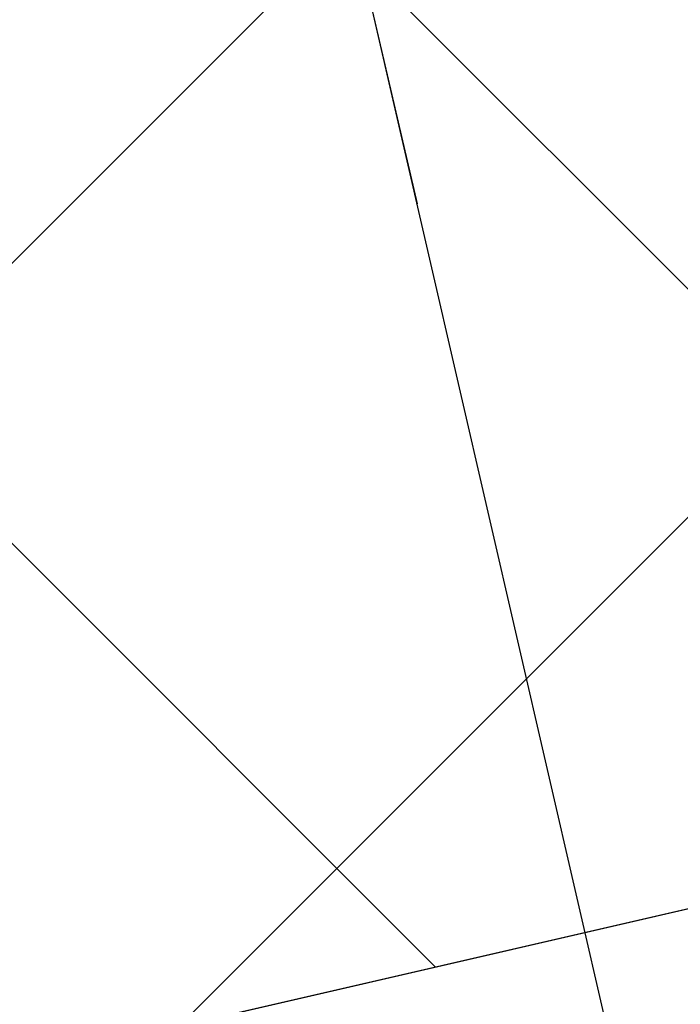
# Model space of a CAD drawing. Header units: centimetres. Extents: x -15121 to 17422, y -60492 to 0.
# Tile 56 of 256: x 1162 to 1171, y -30223 to -30210. Entities that reach past the tile are written whole.
import ezdxf

# ---------------------------------------------------------------- set-up
doc = ezdxf.new("R2010")
doc.units = ezdxf.units.CM
doc.header["$LTSCALE"] = 60
doc.linetypes.add('DP', pattern=[0.5, 0.3, -0.2])
for name, color, linetype in [('AIKA podłoga deski cała', 2, 'Continuous'), ('AIKA powierzchnie2', 2, 'Continuous'), ('AIKA sufity podwieszane', 8, 'Continuous'), ('AIKA TYNK2', 5, 'Continuous'), ('AIKA wymiarowanie ogólne rzut2', 7, 'Continuous'), ('AIKA ŚCIANA2', 8, 'Continuous'), ('podciagi i nadproza', 7, 'DP')]:
    doc.layers.add(name, color=color, linetype=linetype)
doc.styles.add('wymiar', font='txt.shx', dxfattribs={"width": 0.6})
doc.dimstyles.new('Dwudziestka', dxfattribs={"dimtxt": 7, "dimasz": 0.7, "dimexe": 5, "dimexo": 0, "dimgap": 2.5, "dimtad": 1, "dimtoh": 1, "dimdec": 3, "dimrnd": 0.5, "dimdsep": 46, "dimtxsty": 'wymiar', "dimblk": 'znacznik', "dimcen": 0, "dimdle": 5, "dimse1": 1, "dimse2": 1, "dimclrd": 256, "dimclre": 256, "dimclrt": 256, "dimadec": 0, "dimazin": 0, "dimtfac": 0.4, "dimtdec": 3, "dimtix": 1, "dimtofl": 0, "dimtmove": 2, "dimatfit": 3, "dimldrblk": 'znacznik', "dimfxl": 1, "dimtolj": 1, "dimarcsym": 0})

# ---------------------------------------------------------------- blocks, each defined once
blk = doc.blocks.new('SL podciągi restauracja')
at = {"layer": 'podciagi i nadproza'}
blk.add_lwpolyline([(578.232, -27674.064), (554.847, -27679.463), (500.859, -27445.614), (524.244, -27440.215), (578.232, -27674.064)], dxfattribs=at)
blk = doc.blocks.new('znacznik')
at = {"color": 0}
for points in [[(0, -5), (0, 5)], [(-4, 0), (4, 0)]]:
    blk.add_lwpolyline(points, dxfattribs=at)
at = {"color": 1}
blk.add_lwpolyline([(-2.121, -2.121), (2.121, 2.121)], dxfattribs=at)
blk = doc.blocks.new('*D5376')
at = {"layer": 'AIKA wymiarowanie ogólne rzut2', "lineweight": -2, "transparency": 16777216}
blk.add_line((1090.253, -29865.615), (1674.485, -29730.734), dxfattribs=at)
at = {"layer": 'Defpoints', "color": 0, "transparency": 16777216}
for p in [(1675.167, -29730.577), (1760.44, -30099.934), (1174.844, -30235.13)]:
    blk.add_point(p, dxfattribs=at)
at = {"layer": 'AIKA wymiarowanie ogólne rzut2', "linetype": 'ByBlock', "lineweight": -2, "transparency": 16777216, "xscale": 0.7, "yscale": 0.7, "zscale": 0.7}
for p, rotation in [((1675.167, -29730.577), 12.99999999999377), ((1089.571, -29865.772), 192.9999999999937)]:
    blk.add_blockref('znacznik', p, dxfattribs=dict(at, rotation=rotation))
at = {"layer": 'AIKA wymiarowanie ogólne rzut2', "transparency": 16777216, "insert": (1381.019, -29792.328), "char_height": 7, "attachment_point": 5, "rotation": 13, "style": 'wymiar'}
blk.add_mtext('\\A1;601', dxfattribs=at)
blk = doc.blocks.new('*D7276')
at = {"layer": 'AIKA wymiarowanie ogólne rzut2', "lineweight": -2, "transparency": 16777216}
blk.add_line((1331.903, -30726.278), (1118.755, -29802.96), dxfattribs=at)
at = {"layer": 'Defpoints', "color": 0, "transparency": 16777216}
for p in [(1118.598, -29802.278), (1090.735, -29808.71), (1304.198, -30733.392)]:
    blk.add_point(p, dxfattribs=at)
at = {"layer": 'AIKA wymiarowanie ogólne rzut2', "lineweight": -2, "transparency": 16777216, "xscale": 0.7, "yscale": 0.7, "zscale": 0.7}
for p, rotation in [((1118.598, -29802.278), 102.999035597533), ((1332.061, -30726.96), 282.999035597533)]:
    blk.add_blockref('znacznik', p, dxfattribs=dict(at, rotation=rotation))
at = {"layer": 'AIKA wymiarowanie ogólne rzut2', "transparency": 16777216, "insert": (1231.175, -30263.269), "char_height": 7, "attachment_point": 5, "rotation": 282.999, "style": 'wymiar'}
blk.add_mtext('\\A1;949', dxfattribs=at)

msp = doc.modelspace()

# ---------------------------------------------------------------- hatches: boundary and pattern name
at = {"layer": 'AIKA sufity podwieszane', "transparency": 33554610}
h = msp.add_hatch(dxfattribs=at)
h.set_pattern_fill('ANSI37', color=256, scale=2.771036)
h.set_pattern_definition([(45, (5073.432, 672.602), (-6.221154, 6.221154), []), (135, (5073.432, 672.602), (-6.221154, -6.221154), [])])
h.paths.add_polyline_path([(1895.3422, -29622.938), (1051.961, -29817.6477), (1083.6791, -29955.0339), (1108.8373, -29949.2257), (1118.7352, -29992.098), (1098.8606, -29996.6864), (1151.9491, -30226.6377), (1171.8236, -30222.0493), (1195.98, -30326.6818), (1176.0567, -30331.2815), (1229.1072, -30560.8465), (1247.0331, -30556.708), (1258.8797, -30599.1305), (1239.2948, -30603.652), (1271.0129, -30741.0382), (1888.861, -30598.3967), (1885.2618, -30582.8068), (1928.1341, -30572.909), (1931.7333, -30588.4989), (1951.2207, -30583.9999), (1954.8998, -30599.9359), (2063.0549, -30574.9663), (2055.7765, -30543.4404), (2098.6488, -30533.5425), (2102.248, -30549.1325), (2108.8207, -30547.615)])

# ---------------------------------------------------------------- linework, layer by layer
at = {"layer": 'AIKA podłoga deski cała'}
msp.add_lwpolyline([(1888.861, -30598.3967), (1266.0671, -30744.1528), (1233.9166, -30604.8937), (1258.8797, -30599.1305), (1248.9789, -30556.2588), (1229.073, -30560.8544), (1175.9846, -30330.9033), (1195.8934, -30326.3069), (1171.8236, -30222.0493), (1151.9491, -30226.6377), (1098.8606, -29996.6864), (1118.7352, -29992.098), (1108.8373, -29949.2257), (1083.5062, -29955.0738), (1051.7856, -29817.6882), (1897.5708, -29622.4235)], dxfattribs=at)
at = {"layer": 'AIKA powierzchnie2'}
msp.add_lwpolyline([(1888.861, -30598.3967), (1271.0129, -30741.0382), (1239.2948, -30603.652), (1258.8797, -30599.1305), (1247.0331, -30556.708), (1229.1072, -30560.8465), (1176.0567, -30331.2815), (1195.98, -30326.6818), (1171.8236, -30222.0493), (1151.9491, -30226.6377), (1098.8606, -29996.6864), (1118.7352, -29992.098), (1108.8373, -29949.2257), (1083.6791, -29955.0339), (1051.961, -29817.6477), (1895.3422, -29622.938)], dxfattribs=at)
at = {"layer": 'AIKA sufity podwieszane', "transparency": 33554610}
msp.add_lwpolyline([(1888.861, -30598.3967), (1271.0129, -30741.0382), (1239.2948, -30603.652), (1258.8797, -30599.1305), (1247.0331, -30556.708), (1229.1072, -30560.8465), (1176.0567, -30331.2815), (1195.98, -30326.6818), (1171.8236, -30222.0493), (1151.9491, -30226.6377), (1098.8606, -29996.6864), (1118.7352, -29992.098), (1108.8373, -29949.2257), (1083.6791, -29955.0339), (1051.961, -29817.6477), (1895.3422, -29622.938)], dxfattribs=at)
at = {"layer": 'AIKA TYNK2'}
msp.add_lwpolyline([(1146.49, -30227.898), (1171.8236, -30222.0493), (1195.8934, -30326.3071), (1170.5597, -30332.1556)], dxfattribs=at)
at = {"layer": 'AIKA ŚCIANA2'}
msp.add_line((1289.0989, -30738.9153), (1016.6832, -29558.9532), dxfattribs=at)
msp.add_line((1289.0989, -30738.9153), (1016.6832, -29558.9532), dxfattribs=at)
msp.add_lwpolyline([(1891.2596, -30599.8956), (1289.0989, -30738.9153), (1016.6832, -29558.9532), (2434.5985, -29231.6017), (3265.0511, -29231.6017), (3265.0511, -30391.6017), (3257.0511, -30391.6017), (3257.0511, -30407.6017), (2734.6181, -30407.6017), (2730.4905, -30389.723), (2691.5157, -30398.721), (2695.1149, -30414.311), (1930.2344, -30590.8975)], dxfattribs=at)

# ---------------------------------------------------------------- block references
msp.add_blockref('SL podciągi restauracja', (592.0924, -2550.3843), dxfattribs=at)

# ---------------------------------------------------------------- dimensions: what is measured, and where the dimension line sits
at = {"layer": 'AIKA wymiarowanie ogólne rzut2'}
for p1, p2, distance, picture, middle in [((1174.8435, -30235.1299), (1760.4399, -30099.9343), 379.0732, '*D5376', (1381.0191, -29792.3283)), ((1304.198, -30733.3917), (1090.7349, -29808.7102), -28.5954, '*D7276', (1231.1754, -30263.2693))]:
    dim = msp.add_aligned_dim(p1=p1, p2=p2, distance=distance, dimstyle='Dwudziestka', dxfattribs=at)
    dim.commit()
    dim.dimension.update_dxf_attribs({"geometry": picture, "text_midpoint": middle})

doc.saveas('drawing.dxf')
